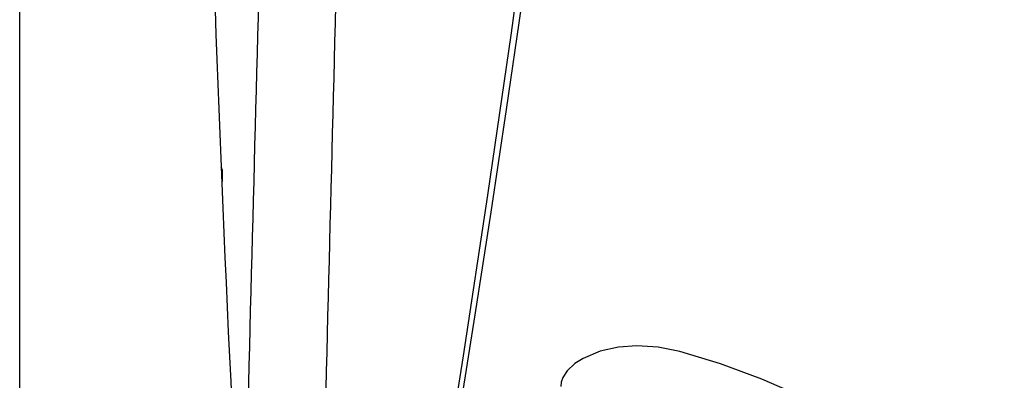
# Model space of a CAD drawing. Header units: millimetres. Extents: x 4906.17 to 4907.31, y 4759.5 to 4761.8.
# Tile 12 of 39: x 4906.44 to 4906.61, y 4760.43 to 4760.49. Entities that reach past the tile are written whole.
import ezdxf

# ---------------------------------------------------------------- set-up
doc = ezdxf.new("R2010")
doc.units = ezdxf.units.MM
doc.layers.add('SANINDUSA', color=3, linetype='Continuous')

msp = doc.modelspace()

# ---------------------------------------------------------------- linework, layer by layer
at = {"layer": 'SANINDUSA'}
for p, q in [((4906.43882, 4760.24936), (4906.43882, 4760.66943)), ((4906.47496, 4760.46499), (4906.47496, 4760.46283))]:
    msp.add_line(p, q, dxfattribs=at)
at = {"layer": 'SANINDUSA', "flags": 128}
for points in [[(4906.50196, 4760.33326), (4906.50425, 4760.34713), (4906.50885, 4760.37508), (4906.51345, 4760.40326), (4906.51797, 4760.43173), (4906.52235, 4760.46043), (4906.52654, 4760.48934), (4906.53046, 4760.51844), (4906.53447, 4760.55126), (4906.538, 4760.58429)], [(4906.50247, 4760.33202), (4906.50514, 4760.34795), (4906.50816, 4760.36598), (4906.51119, 4760.38413), (4906.5142, 4760.40238), (4906.51717, 4760.42069), (4906.52009, 4760.43903), (4906.52293, 4760.45738), (4906.52568, 4760.47571), (4906.52831, 4760.494), (4906.53083, 4760.51224), (4906.5332, 4760.5304), (4906.53543, 4760.54846), (4906.53749, 4760.56642), (4906.5393, 4760.58354)], [(4906.5566, 4760.43249), (4906.55273, 4760.43327), (4906.5489, 4760.43352), (4906.54561, 4760.4333), (4906.54239, 4760.43259), (4906.53932, 4760.4313), (4906.53783, 4760.43035), (4906.53646, 4760.42905), (4906.5357, 4760.42786), (4906.53542, 4760.42702), (4906.53534, 4760.42629)], [(4906.57119, 4760.42758), (4906.56384, 4760.4303), (4906.5566, 4760.43249)], [(4906.58455, 4760.34731), (4906.58922, 4760.35003), (4906.59384, 4760.35309), (4906.5983, 4760.35648), (4906.6026, 4760.36032), (4906.60549, 4760.36336), (4906.60819, 4760.36671), (4906.61057, 4760.37039), (4906.61242, 4760.37417), (4906.61376, 4760.37825), (4906.61439, 4760.38205), (4906.61445, 4760.38593), (4906.61376, 4760.39035), (4906.61238, 4760.39454), (4906.6105, 4760.39832), (4906.60824, 4760.40179), (4906.60465, 4760.40613), (4906.60072, 4760.40997), (4906.5966, 4760.41337), (4906.59031, 4760.4178), (4906.58391, 4760.42159), (4906.5775, 4760.42482), (4906.57119, 4760.42758)]]:
    msp.add_lwpolyline(points, dxfattribs=at)
at = {"layer": 'SANINDUSA'}
for centre, radius, start, end in [((4911.16314, 4760.65712), 4.69232, 180, 183.45711), ((4906.47326, 4760.46439), 0.0018, 19.4712, 34.7994)]:
    msp.add_arc(centre, radius, start, end, dxfattribs=at)
for centre, major_axis, ratio, start_param, end_param in [((4906.83908, 4758.44657), (-0.00673, 5.47799), 0.069905, 1.163684, 1.204683), ((4906.83882, 4758.44553), (-0.00647, 5.47799), 0.067168, 1.163691, 1.204689)]:
    msp.add_ellipse(centre, major_axis=major_axis, ratio=ratio, start_param=start_param, end_param=end_param, dxfattribs=at)

doc.saveas('drawing.dxf')
